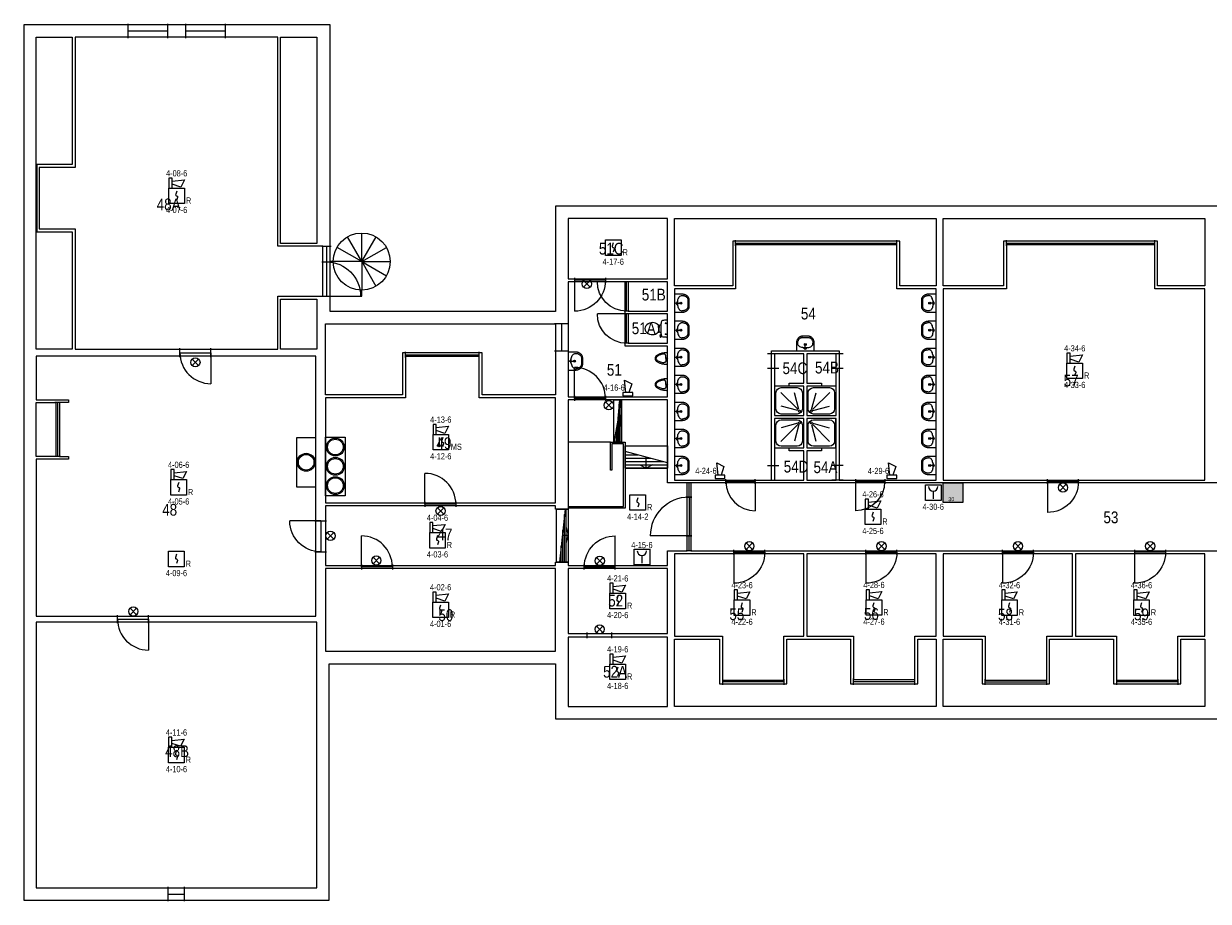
# Model space of a CAD drawing. Header units: millimetres. Extents: x 708096 to 1339077, y 428246 to 469230.
# Tile 11 of 15: x 1135958 to 1172313, y 439493 to 466418. Entities that reach past the tile are written whole.
import ezdxf
from ezdxf.enums import TextEntityAlignment as Align

# ---------------------------------------------------------------- set-up
doc = ezdxf.new("R2010")
doc.units = ezdxf.units.MM
doc.header["$LTSCALE"] = 171.31931
for name, color, linetype in [('-001 BWK', 7, 'Continuous'), ('003. HEFAS-BMI-AUTOMATISCHE MELDERS', 1, 'Continuous'), ('004. HEFAS-BMI-HANDBRANDMELDERS', 1, 'Continuous'), ('005. HEFAS-BMI-OVERIGE COMPONENTEN', 1, 'Continuous'), ('DVD-VB-V_TEXT', 7, 'Continuous')]:
    doc.layers.add(name, color=color, linetype=linetype)
doc.layers.add('DVD-VB-V-BC_Compartiment-17', color=7, linetype='Continuous', true_color=0xfce6d4)
doc.styles.add('DVD_ALG 1.8mm_RE', font='arial.ttf', dxfattribs={"height": 1.8})
doc.styles.get("Standard").update_dxf_attribs({"font": 'ARIALN.TTF'})

# ---------------------------------------------------------------- blocks, each defined once
blk = doc.blocks.new('DVDVB_32_-S-_Raam')
for p, q in [((0, -0.5), (0, 0.5)), ((1, -0.5), (1, 0.5)), ((0, 0), (1, 0))]:
    blk.add_line(p, q)
blk = doc.blocks.new('DVDVB_32_-S-_DoorgangRuimte')
for p, q in [((0, -0.5), (0, 0.5)), ((1, -0.5), (1, 0.5))]:
    blk.add_line(p, q)
blk = doc.blocks.new('DVDVB_32_-S-_DraairichtingEnkel')
blk.add_line((0, 0), (0, 1))
blk.add_arc((0, 0), 1, 0, 90)
blk = doc.blocks.new('DVDVB_74_-S-_Toilet')
for p, q in [((248, 0), (-248, 0)), ((-143, -45), (-184, -45)), ((-163, -66), (-163, -24)), ((-111, -200), (-111, -230)), ((-101, -271), (-101, -250)), ((-101, -250), (-57, -250)), ((-67, -250), (-67, -268)), ((-57, -250), (-57, -267)), ((-57, -255), (-35, -255)), ((-35, -255), (-35, -260)), ((-35, -260), (35, -260)), ((35, -255), (35, -260)), ((57, -255), (35, -255)), ((57, -250), (57, -266)), ((101, -250), (57, -250)), ((67, -250), (67, -267)), ((101, -270), (101, -250)), ((111, -230), (111, -200)), ((193, -45), (152, -45)), ((173, -65), (173, -25)), ((178, -192), (183, -206)), ((181, -202), (210, -196)), ((211, -197), (208, -187)), ((262, -216), (210, -224)), ((222, -205), (259, -200)), ((264, -204), (266, -210))]:
    blk.add_line(p, q)
for centre in [(-163, -46), (173, -46)]:
    blk.add_circle(centre, 12)
for centre, radius, start, end in [((-214, -28), 43.4, 141.7698, 181.0192), ((892, -28), 1150, 180, 186.3309), ((-217, -151), 34, 186.3309, 259.2904), ((0, 994), 1200, 259.2904, 264.6981), ((80, -457), 263, 148.9077, 230.8792), ((241, -554), 450, 146.1571, 148.9077), ((-240, -231), 129, 326.1571, 0), ((-101, -292), 20, 96.9358, 142.58), ((0, 992), 1197, 264.6981, 275.3019), ((9, -1192), 926, 84.3005, 96.9358), ((-81, -457), 263, 309.1208, 31.0923), ((99, -290), 20, 37.7817, 84.3005), ((0, 994), 1200, 275.3019, 280.7271), ((240, -231), 129, 180, 213.8429), ((-241, -554), 450, 31.0923, 33.8429), ((207, -200), 25, 195.9272, 278.4779), ((220, -196), 10, 191.8886, 277.2238), ((217, -152), 33.5, 280.7271, 353.6509), ((214, -28), 43.4, 358.9808, 38.2302), ((-893, -28), 1150, 353.6509, 0), ((260, -206), 5, 15.7398, 97.2238), ((261, -212), 5, 278.4779, 15.7398), ((0, -556), 135, 230.8792, 309.1208)]:
    blk.add_arc(centre, radius, start, end)
blk = doc.blocks.new('DVDVB_74_-S-_Urinoir')
blk.add_circle((0, -25), 25)
blk.add_open_spline([(177, 0), (0, 0), (-178, 0)], degree=2)
for points, weights, knots in [([(-178, 0), (-178, -380), (0, -380), (177, -380), (177, 0)], [1, 0.707106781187, 1, 0.707106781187, 1], [0, 0, 0, 0.25, 0.25, 0.5, 0.5, 0.5]), ([(-1, -50), (-41, -50), (-81, -50), (-140, -50), (-140, -110), (-141, -111), (-141, -113), (-140, -113), (-140, -113), (-106, -344), (-4, -350)], [1, 1, 1, 0.707106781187, 1, 1, 1, 1, 1, 0.817166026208, 0.992380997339], [0, 0, 0, 0.2, 0.2, 0.4, 0.4, 0.6, 0.6, 0.8, 0.8, 0.9958328, 0.9958328, 0.9958328]), ([(-7, -50), (32, -50), (71, -50), (72, -50), (72, -50), (132, -50), (132, -110), (132, -110), (131, -110), (131, -111), (131, -113), (132, -113), (132, -113), (99, -344), (-4, -350)], [1, 1, 1, 1, 1, 0.707106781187, 1, 1, 1, 1, 1, 1, 1, 0.817166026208, 0.992380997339], [0, 0, 0, 0.1428571, 0.1428571, 0.2857143, 0.2857143, 0.4285714, 0.4285714, 0.5714286, 0.5714286, 0.7142857, 0.7142857, 0.8571429, 0.8571429, 0.9970234, 0.9970234, 0.9970234])]:
    blk.add_rational_spline(points, weights, degree=2, knots=knots)
blk = doc.blocks.new('DVDVB_74_-S-_Wasbak')
for p, q in [((-79, -100), (79, -100)), ((0, -65), (-45, -82)), ((-37, -64), (-29, -89)), ((0, -65), (0, -153)), ((0, -65), (45, -82)), ((37, -64), (29, -89))]:
    blk.add_line(p, q)
for centre, radius in [((0, -196), 30), ((0, -196), 20), ((0, -66), 17.5)]:
    blk.add_circle(centre, radius)
blk.add_ellipse((-96, -211), major_axis=(136, 40), ratio=0.751905, start_param=1.224555, end_param=2.997882)
at = {"extrusion": (0, 0, -1)}
blk.add_ellipse((96, -211), major_axis=(-136, 40), ratio=0.751905, start_param=1.224555, end_param=2.997882, dxfattribs=at)
for points in [[(-275, 0), (-275, -118), (-275, -235)], [(275, 0), (0, 0), (-275, 0)], [(275, -236), (275, -118), (275, 0)], [(-92, -451), (0, -450), (91, -450)]]:
    blk.add_open_spline(points, degree=2)
for points in [[(-275, -235), (-270, -456), (-92, -451)], [(91, -450), (270, -456), (275, -236)]]:
    blk.add_rational_spline(points, [1, 0.707108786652, 1], degree=2)
blk.add_rational_spline([(235, -235), (231, -415), (92, -411), (92, -410), (91, -410), (0, -410), (-91, -410), (-92, -410), (-93, -411), (-231, -415), (-235, -235)], [1, 0.707108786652, 1, 1, 1, 1, 1, 1, 1, 0.707108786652, 1], degree=2, knots=[0, 0, 0, 0.2, 0.2, 0.4, 0.4, 0.6, 0.6, 0.8, 0.8, 1, 1, 1])
blk = doc.blocks.new('DVDVB_74_-S-_Aanrecht')
blk.add_lwpolyline([(0, 0), (1, 0), (1, 1), (0, 1)], close=True)
blk = doc.blocks.new('DVDVB_74_-S-_Spoelbak')
for radius in [275, 240]:
    blk.add_circle((0, 0), radius)
blk = doc.blocks.new('DVDVB_74_-S-_Douchebak')
for p, q in [((0.225, 0.95), (0.775, 0.95)), ((0.05, 0.225), (0.05, 0.775)), ((0.166, 0.209), (0.316, 0.77)), ((0.784, 0.784), (0.199, 0.199)), ((0.95, 0.775), (0.95, 0.225)), ((0.209, 0.166), (0.77, 0.316)), ((0.775, 0.05), (0.225, 0.05))]:
    blk.add_line(p, q)
at = {"flags": 128}
blk.add_lwpolyline([(0, 1), (0, 0), (1, 0), (1, 1)], close=True, dxfattribs=at)
blk.add_circle((0.15, 0.15), 0.0315)
at = {"extrusion": (0, 0, -1)}
for centre, start, end in [((-0.225, 0.775), 0, 90), ((-0.775, 0.775), 90, 180), ((-0.225, 0.225), 270, 0), ((-0.775, 0.225), 180, 270)]:
    blk.add_arc(centre, 0.175, start, end, dxfattribs=at)
blk = doc.blocks.new('DVDVB_24_-S-_Wenteltrap270')
for q in [(-0.25, 0.433), (0, 0.499), (0.25, 0.432), (-0.434, 0.25), (0.432, 0.249), (-0.501, 0), (-0.434, -0.251), (-0.25, -0.434), (0.499, 0), (0, -0.501)]:
    blk.add_line((0, 0), q)
blk.add_circle((-0.001, -0.001), 0.5)
blk = doc.blocks.new('DVDVB_24_-S-_TrapNeer')
for p, q in [((0.75, 1), (0.25, 0)), ((0.7, 0), (0.7, 0.9)), ((0.85, 0), (0.85, 1)), ((1, 0.5), (0.5, 0.5)), ((0.55, 0), (0.55, 0.6)), ((0.85, 0.65), (1, 0.5)), ((0.85, 0.35), (1, 0.5)), ((0.4, 0), (0.4, 0.3))]:
    blk.add_line(p, q)
at = {"flags": 128}
blk.add_lwpolyline([(0, 1), (1, 1), (1, 0), (0, 0)], close=True, dxfattribs=at)
blk = doc.blocks.new('DVDVB_32_-S-_Deur')
for p, q in [((0, -0.5), (0, 0.5)), ((1, -0.5), (1, 0.5)), ((0, 0), (1, 0))]:
    blk.add_line(p, q)
blk = doc.blocks.new('DVD_BSLH_001_v01')
at = {"layer": '005. HEFAS-BMI-OVERIGE COMPONENTEN', "lineweight": 0, "true_color": 0xbd3632}
h = blk.add_hatch(color=15, dxfattribs=at)
h.paths.add_polyline_path([(300, 300), (-300, 300), (-300, -300), (300, -300)])
h.paths.add_polyline_path([(1, -94), (-17, -94), (-17, 254), (0, 254), (11, 242), (11, 86), (21, 86, -11.935869), (21, 73), (11, 73), (11, -81)], flags=16)
h.paths.add_polyline_path([(103, -142, 0.121619), (140, -168, 0.053711), (184, -180, 0.091864), (215, -180, 0.003576), (246, -173), (246, -238), (210, -238, -0.093847), (162, -228, -0.11421), (132, -208, -0.070844), (117, -185, -0.066562)], flags=16)
h.paths.add_polyline_path([(-39, -78), (-42, -78, -0.414214), (-54, -66), (-54, 224, -0.414214), (-42, 237), (-39, 237, -0.414214), (-27, 224), (-27, -66, -0.414214)], flags=16)
h.paths.add_polyline_path([(54, -75, -0.140947), (99, -60, -0.186678), (156, -88, 0.0624), (189, -118, 0.067342), (246, -141, -0.194047), (194, -160, -0.184683), (135, -139, 0.00948), (93, -92, 0.112267)], flags=16)
h.paths.add_polyline_path([(-77, -78), (-80, -78, -0.414214), (-92, -66), (-92, 224, -0.414214), (-80, 237), (-77, 237, -0.414214), (-65, 224), (-65, -66, -0.414214)], flags=16)
h.paths.add_polyline_path([(-116, -78), (-118, -78, -0.414214), (-131, -66), (-131, 224, -0.414214), (-118, 237), (-116, 237, -0.414214), (-103, 224), (-103, -66, -0.414214)], flags=16)
h.paths.add_polyline_path([(-154, -78), (-157, -78, -0.414214), (-169, -66), (-169, 224, -0.414214), (-157, 237), (-154, 237, -0.414214), (-142, 224), (-142, -66, -0.414214)], flags=16)
h.paths.add_polyline_path([(-187, -202), (-202, -202), (-207, -169, -0.23251), (-208, -168, -0.130777), (-206, -167), (-182, -167, -0.065582), (-180, -167)], flags=16)
h.paths.add_polyline_path([(-180, -146), (-207, -146), (-208, 224, -0.414402), (-195, 237), (-193, 237, -0.414214), (-180, 224)], flags=16)
h.paths.add_polyline_path([(113, -7, -0.134714), (103, 55, 0.072408), (155, -3, 0.126765), (237, -42), (246, -42), (246, -109, -0.121842), (153, -64, -0.092222)], flags=16)
h.paths.add_polyline_path([(30, 73), (52, 73), (52, 50, 0.121659), (67, 50), (67, 73), (91, 73, -0.769185)], flags=0)
h.paths.add_polyline_path([(-217, -95), (-236, -95), (-246, -82), (-246, 242), (-234, 253), (-217, 253)], flags=16)
h.paths.add_polyline_path([(131, 58, -0.042192), (110, 124, 0.136872), (86, 153, -0.111668), (112, 152, -0.150949), (155, 117, 0.015659), (188, 49, 0.165104), (246, -7, -0.199323), (184, -3, -0.171723)], flags=16)
h.paths.add_polyline_path([(29, 86, -0.289048), (52, 112), (52, 86)], flags=0)
h.paths.add_polyline_path([(67, 86), (67, 112, -0.310761), (92, 86)], flags=0)
h.paths.add_polyline_path([(197, 69, -0.138123), (177, 120, -0.090327), (182, 184, 0.060954), (208, 123, 0.18753), (246, 90), (246, 23, -0.083194)], flags=16)
at = {"layer": '005. HEFAS-BMI-OVERIGE COMPONENTEN', "lineweight": 0, "true_color": 0xffffff}
h = blk.add_hatch(color=7, dxfattribs=at)
h.paths.add_polyline_path([(-217, 253), (-234, 253), (-246, 242), (-246, -82), (-236, -95), (-217, -95)])
h.paths.add_polyline_path([(-180, 224, 0.413383), (-193, 237), (-195, 237, 0.414214), (-208, 224), (-207, -146), (-180, -146)])
h.paths.add_polyline_path([(-180, -168, 0.214869), (-180, -167, 0.054343), (-182, -167), (-206, -167, 0.130777), (-208, -168, 0.23251), (-207, -169), (-202, -202), (-187, -202)])
h.paths.add_polyline_path([(-142, 224, 0.414214), (-154, 237), (-157, 237, 0.414214), (-169, 224), (-169, -66, 0.414214), (-157, -78), (-154, -78, 0.414214), (-142, -66)])
h.paths.add_polyline_path([(-103, 224, 0.414214), (-116, 237), (-118, 237, 0.414214), (-131, 224), (-131, -66, 0.414214), (-118, -78), (-116, -78, 0.414214), (-103, -66)])
h.paths.add_polyline_path([(-65, 224, 0.414214), (-77, 237), (-80, 237, 0.414214), (-92, 224), (-92, -66, 0.414214), (-80, -78), (-77, -78, 0.414214), (-65, -66)])
h.paths.add_polyline_path([(-27, 224, 0.414214), (-39, 237), (-42, 237, 0.414214), (-54, 224), (-54, -66, 0.414214), (-42, -78), (-39, -78, 0.414214), (-27, -66)])
h.paths.add_polyline_path([(11, 73), (21, 73, 11.935869), (21, 86), (11, 86), (11, 242), (0, 254), (-17, 254), (-17, -94), (1, -94), (11, -81)])
h.paths.add_polyline_path([(30, 73), (52, 73), (52, 50, 0.121659), (67, 50), (67, 73), (91, 73, -0.769185)], flags=16)
h.paths.add_polyline_path([(29, 86, -0.289048), (52, 112), (52, 86)], flags=16)
h.paths.add_polyline_path([(67, 86), (67, 112, -0.310761), (92, 86)], flags=16)
h.paths.add_polyline_path([(246, 90, -0.18753), (208, 123, -0.060954), (182, 184, 0.090327), (177, 120, 0.138123), (197, 69, 0.083194), (246, 23)])
h.paths.add_polyline_path([(188, 49, -0.015659), (155, 117, 0.150949), (112, 152, 0.111668), (86, 153, -0.136872), (110, 124, 0.042192), (131, 58, 0.171723), (184, -3, 0.199323), (246, -7, -0.165104)])
h.paths.add_polyline_path([(246, -42), (237, -42, -0.126765), (155, -3, -0.072408), (103, 55, 0.134714), (113, -7, 0.092222), (153, -64, 0.121842), (246, -109)])
h.paths.add_polyline_path([(156, -88, 0.186678), (99, -60, 0.140947), (54, -75, -0.112267), (93, -92, -0.00948), (135, -139, 0.184683), (194, -160, 0.194047), (246, -141, -0.067342), (189, -118, -0.0624)])
h.paths.add_polyline_path([(246, -173, -0.003576), (215, -180, -0.091864), (184, -180, -0.053711), (140, -168, -0.121619), (103, -142, 0.066562), (117, -185, 0.070844), (132, -208, 0.11421), (162, -228, 0.093847), (210, -238), (246, -238)])
at = {"layer": '005. HEFAS-BMI-OVERIGE COMPONENTEN', "color": 15, "lineweight": 0, "true_color": 0xbd3632}
blk.add_lwpolyline([(-300, 300), (300, 300), (300, -300), (-300, -300)], close=True, dxfattribs=at)
blk = doc.blocks.new('*U140')
at = {"layer": '003. HEFAS-BMI-AUTOMATISCHE MELDERS', "color": 1, "linetype": 'Continuous'}
blk.add_line((-170, -170), (-170, 170), dxfattribs=at)
blk.add_lwpolyline([(-170, -170), (-170, 170), (170, 170), (170, -170)], close=True, dxfattribs=at)
at = {"layer": '004. HEFAS-BMI-HANDBRANDMELDERS', "color": 1, "linetype": 'Continuous'}
blk.add_line((-1, 34), (-1, -136), dxfattribs=at)
blk.add_lwpolyline([(-170, 170), (170, 170), (170, -170), (-170, -170)], close=True, dxfattribs=at)
blk.add_arc((-1, 135), 101, 180, 0, dxfattribs=at)
at = {"layer": '003. HEFAS-BMI-AUTOMATISCHE MELDERS'}
blk.add_attdef('COMPONENTNUMMER', text='', height=135, dxfattribs=at).set_placement((-1, 263), align=Align.MIDDLE_CENTER)
blk = doc.blocks.new('*U58')
at = {"layer": '003. HEFAS-BMI-AUTOMATISCHE MELDERS', "color": 1, "linetype": 'Continuous'}
blk.add_line((-170, -170), (-170, 170), dxfattribs=at)
blk.add_lwpolyline([(-170, -170), (-170, 170), (170, 170), (170, -170)], close=True, dxfattribs=at)
at = {"layer": '004. HEFAS-BMI-HANDBRANDMELDERS', "color": 1, "linetype": 'Continuous'}
blk.add_line((-1, 34), (-1, -136), dxfattribs=at)
blk.add_lwpolyline([(-170, 170), (170, 170), (170, -170), (-170, -170)], close=True, dxfattribs=at)
blk.add_arc((-1, 135), 101, 180, 0, dxfattribs=at)
at = {"layer": '003. HEFAS-BMI-AUTOMATISCHE MELDERS'}
blk.add_attdef('COMPONENTNUMMER', text='', height=135, dxfattribs=at).set_placement((0, -308), align=Align.MIDDLE_CENTER)
blk = doc.blocks.new('*U74')
at = {"layer": '003. HEFAS-BMI-AUTOMATISCHE MELDERS', "color": 1, "linetype": 'Continuous'}
blk.add_lwpolyline([(-170, -170), (-170, 170), (170, 170), (170, -170)], close=True, dxfattribs=at)
blk.add_lwpolyline([(1, 105), (-21, 34, 0.457698), (0, 0, -0.462378), (21, -34), (-2, -102)], format="xyb", dxfattribs=at)
at = {"layer": '003. HEFAS-BMI-AUTOMATISCHE MELDERS', "insert": (261, -170), "char_height": 135, "width": 490.19, "attachment_point": 8}
blk.add_mtext('R', dxfattribs=at)
at = {"layer": '003. HEFAS-BMI-AUTOMATISCHE MELDERS'}
blk.add_attdef('COMPONENTNUMMER', text='', height=135, dxfattribs=at).set_placement((0, -308), align=Align.MIDDLE_CENTER)
blk = doc.blocks.new('*U85')
at = {"layer": '003. HEFAS-BMI-AUTOMATISCHE MELDERS', "color": 1, "linetype": 'Continuous'}
for points in [[(-170, 170), (-98, 170), (-98, 387), (-170, 387)], [(-170, -170), (-170, 170), (170, 170), (170, -170)]]:
    blk.add_lwpolyline(points, close=True, dxfattribs=at)
blk.add_lwpolyline([(-98, 319), (170, 348), (91, 191), (-98, 255)], dxfattribs=at)
blk.add_lwpolyline([(1, 105), (-21, 34, 0.457698), (0, 0, -0.462378), (21, -34), (-2, -102)], format="xyb", dxfattribs=at)
at = {"layer": '003. HEFAS-BMI-AUTOMATISCHE MELDERS', "insert": (261, -170), "char_height": 135, "width": 490.19, "attachment_point": 8}
blk.add_mtext('R', dxfattribs=at)
at = {"layer": '003. HEFAS-BMI-AUTOMATISCHE MELDERS'}
for tag, p in [('COMPONENTNUMMER2', (0, 493)), ('COMPONENTNUMMER', (0, -308))]:
    blk.add_attdef(tag, text='', height=135, dxfattribs=at).set_placement(p, align=Align.MIDDLE_CENTER)
blk = doc.blocks.new('NEVENINDICATOR')
at = {"color": 1, "linetype": 'Continuous'}
for p, q in [((-120, -120), (120, 120)), ((-120, 120), (120, -120))]:
    blk.add_line(p, q, dxfattribs=at)
blk.add_circle((0, 0), 170, dxfattribs=at)
blk = doc.blocks.new('A$C1404348D')
at = {"xscale": 0.7895648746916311, "yscale": 0.7895648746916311, "zscale": 0.7895648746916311}
blk.add_blockref('NEVENINDICATOR', (0, 0), dxfattribs=at)
blk = doc.blocks.new('*U55')
at = {"layer": '003. HEFAS-BMI-AUTOMATISCHE MELDERS', "xscale": 0.75, "yscale": 0.75, "zscale": 0.75}
blk.add_blockref('A$C1404348D', (0, 0), dxfattribs=at)
blk = doc.blocks.new('*U142')
at = {"layer": '003. HEFAS-BMI-AUTOMATISCHE MELDERS', "color": 1, "linetype": 'Continuous'}
blk.add_lwpolyline([(-170, 170), (-98, 170), (-98, 387), (-170, 387)], close=True, dxfattribs=at)
blk.add_lwpolyline([(-98, 319), (170, 348), (91, 191), (-98, 255)], dxfattribs=at)
at = {"layer": '003. HEFAS-BMI-AUTOMATISCHE MELDERS'}
blk.add_attdef('COMPONENTNUMMER2', text='', height=135, dxfattribs=at).set_placement((-7, 569), align=Align.MIDDLE_CENTER)
blk = doc.blocks.new('*U141')
at = {"layer": '003. HEFAS-BMI-AUTOMATISCHE MELDERS', "color": 1, "linetype": 'Continuous'}
blk.add_lwpolyline([(-170, 170), (-98, 170), (-98, 387), (-170, 387)], close=True, dxfattribs=at)
blk.add_lwpolyline([(-98, 319), (170, 348), (91, 191), (-98, 255)], dxfattribs=at)
at = {"layer": '003. HEFAS-BMI-AUTOMATISCHE MELDERS'}
blk.add_attdef('COMPONENTNUMMER2', text='', height=135, dxfattribs=at).set_placement((-4, 586), align=Align.MIDDLE_CENTER)
blk = doc.blocks.new('*U116')
at = {"layer": '003. HEFAS-BMI-AUTOMATISCHE MELDERS', "color": 1, "linetype": 'Continuous'}
blk.add_lwpolyline([(-170, 170), (-98, 170), (-98, 387), (-170, 387)], close=True, dxfattribs=at)
blk.add_lwpolyline([(-98, 319), (170, 348), (91, 191), (-98, 255)], dxfattribs=at)
at = {"layer": '003. HEFAS-BMI-AUTOMATISCHE MELDERS'}
blk.add_attdef('COMPONENTNUMMER2', text='', height=135, dxfattribs=at).set_placement((8, 577), align=Align.MIDDLE_CENTER)
blk = doc.blocks.new('*U87')
at = {"layer": '003. HEFAS-BMI-AUTOMATISCHE MELDERS', "color": 1, "linetype": 'Continuous'}
blk.add_line((-39, 105), (-39, -54), dxfattribs=at)
for points in [[(-170, 170), (-98, 170), (-98, 387), (-170, 387)], [(-170, -170), (-170, 170), (170, 170), (170, -170)]]:
    blk.add_lwpolyline(points, close=True, dxfattribs=at)
blk.add_lwpolyline([(-98, 319), (170, 348), (91, 191), (-98, 255)], dxfattribs=at)
blk.add_lwpolyline([(41, 105), (19, 34, 0.457698), (40, 0, -0.462378), (61, -34), (38, -102)], format="xyb", dxfattribs=at)
blk.add_circle((-40, -78), 24.3, dxfattribs=at)
at = {"layer": '003. HEFAS-BMI-AUTOMATISCHE MELDERS', "insert": (339, -170), "char_height": 135, "width": 490.19, "attachment_point": 8}
blk.add_mtext('MS', dxfattribs=at)
at = {"layer": '003. HEFAS-BMI-AUTOMATISCHE MELDERS'}
for tag, p in [('COMPONENTNUMMER2', (0, 493)), ('COMPONENTNUMMER', (0, -308))]:
    blk.add_attdef(tag, text='', height=135, dxfattribs=at).set_placement(p, align=Align.MIDDLE_CENTER)

msp = doc.modelspace()

# ---------------------------------------------------------------- linework, layer by layer
at = {"layer": '-001 BWK'}
for p, q in [((1145457, 459118), (1145363, 459118)), ((1146333, 458058), (1146333, 458246)), ((1145363, 458058), (1146333, 458058)), ((1154303, 454878), (1154073, 453578)), ((1153963, 453578), (1152663, 453578)), ((1153963, 452720), (1153963, 453578)), ((1153963, 453578), (1154413, 453578)), ((1154368, 453533), (1154008, 453533)), ((1154008, 453533), (1154008, 452720)), ((1154368, 451603), (1154368, 453533)), ((1154413, 453578), (1154413, 451558)), ((1154008, 452720), (1153963, 452720)), ((1154413, 452778), (1155713, 452778)), ((1152663, 451603), (1154368, 451603)), ((1154413, 451558), (1152663, 451558))]:
    msp.add_line(p, q, dxfattribs=at)
for points in [[(1135958, 466388), (1135958, 439523), (1145333, 439523), (1145333, 446783), (1152283, 446783), (1152283, 445088), (1200718, 445088), (1200718, 448638), (1206078, 448638), (1206078, 441963), (1215453, 441963), (1215453, 459868), (1206078, 459868), (1206078, 456263), (1200718, 456263), (1200718, 460823), (1152283, 460823), (1152283, 457588), (1145363, 457588), (1145363, 466388)], [(1137448, 456433), (1136338, 456433), (1136338, 466008), (1137448, 466008), (1137448, 462098), (1136363, 462098), (1136363, 460033), (1137448, 460033)], [(1137538, 466008), (1137538, 462008), (1136438, 462008), (1136438, 460123), (1137538, 460123), (1137538, 456433), (1143753, 456433), (1143753, 458058), (1145134, 458058), (1145134, 459588), (1143753, 459588), (1143753, 466008)], [(1143843, 459678), (1143843, 466008), (1144953, 466008), (1144953, 459678)], [(1152663, 460443), (1152663, 458593), (1155713, 458593), (1155713, 460443)], [(1157718, 458378), (1155933, 458378), (1155933, 460443), (1163958, 460443), (1163958, 458378), (1162848, 458378), (1162848, 459743), (1157718, 459743)], [(1164178, 458378), (1164178, 460443), (1172203, 460443), (1172203, 458378), (1170758, 458378), (1170758, 459743), (1166028, 459743), (1166028, 458378)], [(1155933, 458288), (1155933, 452418), (1158911, 452418), (1158911, 456378), (1160981, 456378), (1160981, 452418), (1163958, 452418), (1163958, 458288), (1162758, 458288), (1162758, 459629), (1157808, 459629), (1157808, 458288)], [(1164178, 452418), (1172203, 452418), (1172203, 458288), (1170668, 458288), (1170668, 459629), (1166118, 459629), (1166118, 458288), (1164178, 458288)], [(1152663, 458503), (1152663, 454968), (1155713, 454968), (1155713, 456523), (1154413, 456523), (1154413, 458503)], [(1155713, 457603), (1155713, 458503), (1154513, 458503), (1154513, 457603)], [(1144953, 456433), (1143843, 456433), (1143843, 457968), (1144953, 457968)], [(1155713, 456613), (1155713, 457513), (1154513, 457513), (1154513, 456613)], [(1147588, 455028), (1145223, 455028), (1145223, 457208), (1152283, 457208), (1152283, 455028), (1150028, 455028), (1150028, 456318), (1147588, 456318)], [(1159901, 454398), (1159901, 455298), (1159451, 455298), (1159451, 455388), (1159901, 455388), (1159901, 456288), (1159001, 456288), (1159001, 454398)], [(1159991, 454398), (1160891, 454398), (1160891, 456288), (1159991, 456288), (1159991, 455388), (1160441, 455388), (1160441, 455298), (1159991, 455298)], [(1136338, 456213), (1136338, 454883), (1137338, 454883), (1137338, 454793), (1137062, 454793), (1137062, 453143), (1137338, 453143), (1137338, 453053), (1136338, 453053), (1136338, 448243), (1144927, 448243), (1144927, 456213)], [(1145223, 454938), (1145223, 451718), (1152283, 451718), (1152283, 454938), (1149938, 454938), (1149938, 456204), (1147678, 456204), (1147678, 454938)], [(1145223, 451628), (1145223, 449798), (1152283, 449798), (1152283, 449898), (1152663, 449898), (1152663, 449798), (1155713, 449798), (1155713, 450248), (1156319, 450248), (1156319, 452328), (1155713, 452328), (1155713, 454878), (1152663, 454878), (1152663, 451528), (1152283, 451528), (1152283, 451628)], [(1136948, 453143), (1136338, 453143), (1136338, 454793), (1136948, 454793)], [(1159901, 453408), (1159901, 454308), (1159001, 454308), (1159001, 452418), (1159901, 452418), (1159901, 453318), (1159451, 453318), (1159451, 453408)], [(1159991, 452418), (1160891, 452418), (1160891, 454308), (1159991, 454308), (1159991, 453408), (1160441, 453408), (1160441, 453318), (1159991, 453318)], [(1156435, 450248), (1180501, 450248), (1180501, 452328), (1156435, 452328)], [(1155933, 450158), (1155933, 447623), (1157403, 447623), (1157403, 446282), (1159288, 446282), (1159288, 447623), (1159900, 447623), (1159900, 450158)], [(1159990, 450158), (1159990, 447623), (1161423, 447623), (1161423, 446297), (1163308, 446297), (1163308, 447623), (1163958, 447623), (1163958, 450158)], [(1164178, 450158), (1164178, 447623), (1165468, 447623), (1165468, 446282), (1167353, 446282), (1167353, 447623), (1168145, 447623), (1168145, 450158)], [(1168235, 450158), (1168235, 447623), (1169498, 447623), (1169498, 446282), (1171383, 446282), (1171383, 447623), (1172203, 447623), (1172203, 450158)], [(1145223, 447163), (1152283, 447163), (1152283, 449708), (1145223, 449708)], [(1152663, 449708), (1152663, 447708), (1155713, 447708), (1155713, 449708)], [(1144953, 448058), (1136338, 448058), (1136338, 439903), (1144953, 439903)], [(1152663, 447598), (1152663, 445468), (1155713, 445468), (1155713, 447598)], [(1163958, 445468), (1155933, 445468), (1155933, 447533), (1157313, 447533), (1157313, 446168), (1159378, 446168), (1159378, 447533), (1161333, 447533), (1161333, 446168), (1163398, 446168), (1163398, 447533), (1163958, 447533)], [(1172203, 445468), (1164178, 445468), (1164178, 447533), (1165378, 447533), (1165378, 446168), (1167443, 446168), (1167443, 447533), (1169408, 447533), (1169408, 446168), (1171473, 446168), (1171473, 447533), (1172203, 447533)]]:
    msp.add_lwpolyline(points, close=True, dxfattribs=at)

# ---------------------------------------------------------------- block references
for name, p, xscale, yscale in [('DVDVB_32_-S-_Raam', (1139166, 466198), 1219.970742, 440), ('DVDVB_32_-S-_Raam', (1140936, 466198), 1220.031285, 440), ('DVDVB_32_-S-_Raam', (1157808, 459686), 4950.012207, 174), ('DVDVB_32_-S-_Raam', (1166118, 459686), 4549.987793, 174), ('DVDVB_32_-S-_DraairichtingEnkel', (1152863, 458548), 950.0121996, -950.0121996), ('DVDVB_32_-S-_Deur', (1140753, 456323), 950.0121784, 280), ('DVDVB_32_-S-_Raam', (1147678, 456261), 2260.009766, 174), ('DVDVB_32_-S-_DraairichtingEnkel', (1152863, 454923), 950.0121539, 950.0121539), ('DVDVB_74_-S-_Douchebak', (1159991, 454398), 899.9928836, 899.9928836), ('DVDVB_24_-S-_TrapNeer', (1154073, 453578), 230, 1300), ('DVDVB_32_-S-_DraairichtingEnkel', (1148273, 451673), 950.01213, 950.01213), ('DVDVB_32_-S-_Deur', (1157510, 452373), 899.963471, 150), ('DVDVB_32_-S-_DraairichtingEnkel', (1161481, 452373), 899.9633598, -899.9633598), ('DVDVB_32_-S-_Deur', (1167378, 452373), 950.0122772, 150), ('DVDVB_32_-S-_DraairichtingEnkel', (1167378, 452373), 950.0122772, -950.0122772), ('DVDVB_24_-S-_TrapNeer', (1152313, 449898), 350, 1630), ('DVDVB_32_-S-_DraairichtingEnkel', (1146323, 449753), 950.0122352, 950.0122352), ('DVDVB_32_-S-_Deur', (1157753, 450203), 950.0121752, 150), ('DVDVB_32_-S-_DraairichtingEnkel', (1157753, 450203), 950.0121752, -950.0121752), ('DVDVB_32_-S-_Deur', (1161808, 450203), 950.0122649, 150), ('DVDVB_32_-S-_DraairichtingEnkel', (1161808, 450203), 950.0122649, -950.0122649), ('DVDVB_32_-S-_Deur', (1165998, 450203), 950.0115477, 150), ('DVDVB_32_-S-_DraairichtingEnkel', (1165998, 450203), 950.0115477, -950.0115477), ('DVDVB_32_-S-_DraairichtingEnkel', (1170053, 450203), 950.0121126, -950.0121126), ('DVDVB_32_-S-_Deur', (1153163, 449753), 949.9512077, 150), ('DVDVB_32_-S-_Deur', (1138838, 448151), 950.0120464, 245), ('DVDVB_32_-S-_DoorgangRuimte', (1153253, 447653), 760.0097868, 170), ('DVDVB_32_-S-_Raam', (1161423, 446233), 1885.009766, 189), ('DVDVB_32_-S-_Raam', (1165468, 446225), 1884.94873, 174), ('DVDVB_32_-S-_Raam', (1140395, 439713), 499.9998026, 440)]:
    msp.add_blockref(name, p, dxfattribs=dict(at, xscale=xscale, yscale=yscale))
for name, p, xscale, yscale, rotation in [('DVDVB_24_-S-_Wenteltrap270', (1146333, 459118), 1749.992371, 1749.992371, 270), ('DVDVB_32_-S-_Raam', (1145249, 459588), 480.0109404, 289, 270), ('DVDVB_32_-S-_Deur', (1145249, 459108), 1049.988101, 289, 270), ('DVDVB_32_-S-_DraairichtingEnkel', (1145249, 458058), 1049.988101, -1049.988101, 90), ('DVDVB_32_-S-_Deur', (1153813, 458548), 950.0121996, 150, 180), ('DVDVB_32_-S-_DraairichtingEnkel', (1154463, 458503), 899.9938679, -899.9938679, 270), ('DVDVB_32_-S-_Deur', (1154463, 457603), 899.9938679, 160, 90), ('DVDVB_74_-S-_Wasbak', (1155933, 457843), 0.9999936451, 0.9999936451, 90), ('DVDVB_74_-S-_Wasbak', (1163958, 457843), 0.9999936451, 0.9999936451, 270), ('DVDVB_32_-S-_DraairichtingEnkel', (1154463, 457513), 899.9938753, -899.9938753, 270), ('DVDVB_32_-S-_Deur', (1154463, 456613), 899.9938753, 160, 90), ('DVDVB_32_-S-_Raam', (1152473, 456368), 839.9963541, 440, 90), ('DVDVB_74_-S-_Toilet', (1155713, 457063), 0.9999936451, 0.9999936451, 270), ('DVDVB_74_-S-_Wasbak', (1155933, 457013), 0.9999936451, 0.9999936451, 90), ('DVDVB_74_-S-_Wasbak', (1163958, 457013), 0.9999936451, 0.9999936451, 270), ('DVDVB_74_-S-_Wasbak', (1159946, 456378), 0.9999936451, 0.9999936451, 180), ('DVDVB_32_-S-_DraairichtingEnkel', (1141703, 456323), 950.0121784, 950.0121784, 180), ('DVDVB_74_-S-_Wasbak', (1152663, 456068), 0.9999936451, 0.9999936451, 90), ('DVDVB_74_-S-_Urinoir', (1155713, 456146), 0.9999936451, 0.9999936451, 270), ('DVDVB_74_-S-_Wasbak', (1155933, 456183), 0.9999936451, 0.9999936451, 90), ('DVDVB_32_-S-_DoorgangRuimte', (1158956, 455838), 449.9964418, 349.9977758, 90), ('DVDVB_32_-S-_DoorgangRuimte', (1160936, 455838), 449.9964418, 349.9977758, 90), ('DVDVB_74_-S-_Wasbak', (1163958, 456183), 0.9999936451, 0.9999936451, 270), ('DVDVB_74_-S-_Wasbak', (1155933, 455353), 0.9999936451, 0.9999936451, 90), ('DVDVB_74_-S-_Wasbak', (1163958, 455353), 0.9999936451, 0.9999936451, 270), ('DVDVB_74_-S-_Urinoir', (1155713, 455346), 0.9999936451, 0.9999936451, 270), ('DVDVB_74_-S-_Douchebak', (1159901, 454398), 899.9928836, 899.9928836, 90), ('DVDVB_32_-S-_Deur', (1153813, 454923), 950.0121539, 150, 180), ('DVDVB_32_-S-_Raam', (1137005, 453143), 1649.993896, 174, 90), ('DVDVB_74_-S-_Wasbak', (1155933, 454523), 0.9999936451, 0.9999936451, 90), ('DVDVB_74_-S-_Wasbak', (1163958, 454523), 0.9999936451, 0.9999936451, 270), ('DVDVB_74_-S-_Douchebak', (1159901, 454308), 899.9928836, 899.9928836, 180), ('DVDVB_74_-S-_Douchebak', (1159991, 454308), 899.9928836, 893.9951662, 270), ('DVDVB_74_-S-_Aanrecht', (1144927, 453713), 600, 1500, 180), ('DVDVB_74_-S-_Aanrecht', (1145223, 451938), 1800, -600, 90), ('DVDVB_74_-S-_Wasbak', (1155933, 453693), 0.9999936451, 0.9999936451, 90), ('DVDVB_74_-S-_Wasbak', (1163958, 453693), 0.9999936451, 0.9999936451, 270), ('DVDVB_24_-S-_TrapNeer', (1154413, 453468), 690, 1300, 270), ('DVDVB_74_-S-_Wasbak', (1155933, 452863), 0.9999936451, 0.9999936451, 90), ('DVDVB_74_-S-_Wasbak', (1163958, 452863), 0.9999936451, 0.9999936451, 270), ('DVDVB_32_-S-_DoorgangRuimte', (1158956, 452868), 449.9964418, 349.9977758, 270), ('DVDVB_32_-S-_DoorgangRuimte', (1160934, 452418), 449.9964418, 349.9977758, 90), ('DVDVB_32_-S-_Raam', (1156377, 451892), 436.0046445, 176, 90), ('DVDVB_32_-S-_DraairichtingEnkel', (1158410, 452373), 899.963471, 899.963471, 180), ('DVDVB_32_-S-_Deur', (1162381, 452373), 899.9633598, 150, 180), ('DVDVB_32_-S-_Deur', (1149223, 451673), 950.01213, 150, 180), ('DVDVB_32_-S-_DraairichtingEnkel', (1156377, 450702), 1189.971969, 1189.971969, 90), ('DVDVB_32_-S-_Deur', (1156377, 451892), 1189.971969, 176, 270), ('DVDVB_32_-S-_DraairichtingEnkel', (1145075, 451163), 949.9816879, -949.9816879, 270), ('DVDVB_32_-S-_Deur', (1145075, 451163), 949.9816879, 356, 270), ('DVDVB_32_-S-_DraairichtingEnkel', (1154113, 449753), 949.9512077, -949.9512077, 180), ('DVDVB_32_-S-_Raam', (1156377, 450248), 454.0100209, 176, 90), ('DVDVB_32_-S-_Deur', (1171003, 450203), 950.0121126, 150, 180), ('DVDVB_32_-S-_Deur', (1147273, 449753), 950.0122352, 150, 180), ('DVDVB_32_-S-_DraairichtingEnkel', (1139788, 448151), 950.0120464, 950.0120464, 180), ('DVDVB_32_-S-_Raam', (1159288, 446225), 1885.009766, 174, 180), ('DVDVB_32_-S-_Raam', (1171383, 446225), 1885.009766, 174, 180)]:
    msp.add_blockref(name, p, dxfattribs=dict(at, xscale=xscale, yscale=yscale, rotation=rotation))
for p in [(1145523, 453430), (1144627, 452963), (1145523, 452838), (1145523, 452246)]:
    msp.add_blockref('DVDVB_74_-S-_Spoelbak', p, dxfattribs=at)
at = {"layer": '003. HEFAS-BMI-AUTOMATISCHE MELDERS', "xscale": 1.403670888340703, "yscale": 1.403670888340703, "zscale": 1.403670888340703}
for name, p, values in [('*U85', (1140653, 461136), {'COMPONENTNUMMER': '4-07-6', 'COMPONENTNUMMER2': '4-08-6'}), ('*U74', (1154051, 459548), {'COMPONENTNUMMER': '4-17-6'}), ('*U85', (1168214, 455767), {'COMPONENTNUMMER': '4-33-6', 'COMPONENTNUMMER2': '4-34-6'}), ('*U87', (1148759, 453579), {'COMPONENTNUMMER': '4-12-6', 'COMPONENTNUMMER2': '4-13-6'}), ('*U85', (1140713, 452193), {'COMPONENTNUMMER': '4-05-6', 'COMPONENTNUMMER2': '4-06-6'}), ('*U58', (1163872, 452030), {'COMPONENTNUMMER': '4-30-6'}), ('*U74', (1154804, 451728), {'COMPONENTNUMMER': '4-14-2'}), ('*U85', (1162022, 451288), {'COMPONENTNUMMER': '4-25-6', 'COMPONENTNUMMER2': '4-26-6'}), ('*U85', (1148657, 450570), {'COMPONENTNUMMER': '4-03-6', 'COMPONENTNUMMER2': '4-04-6'}), ('*U140', (1154933, 450054), {'COMPONENTNUMMER': '4-15-6'}), ('*U74', (1140646, 449996), {'COMPONENTNUMMER': '4-09-6'}), ('*U85', (1154188, 448708), {'COMPONENTNUMMER': '4-20-6', 'COMPONENTNUMMER2': '4-21-6'}), ('*U85', (1148753, 448436), {'COMPONENTNUMMER': '4-01-6', 'COMPONENTNUMMER2': '4-02-6'}), ('*U85', (1158003, 448501), {'COMPONENTNUMMER': '4-22-6', 'COMPONENTNUMMER2': '4-23-6'}), ('*U85', (1162052, 448506), {'COMPONENTNUMMER': '4-27-6', 'COMPONENTNUMMER2': '4-28-6'}), ('*U85', (1166212, 448501), {'COMPONENTNUMMER': '4-31-6', 'COMPONENTNUMMER2': '4-32-6'}), ('*U85', (1170264, 448501), {'COMPONENTNUMMER': '4-35-6', 'COMPONENTNUMMER2': '4-36-6'}), ('*U85', (1154188, 446533), {'COMPONENTNUMMER': '4-18-6', 'COMPONENTNUMMER2': '4-19-6'}), ('*U85', (1140646, 443981), {'COMPONENTNUMMER': '4-10-6', 'COMPONENTNUMMER2': '4-11-6'})]:
    msp.add_blockref(name, p, dxfattribs=at).add_auto_attribs(values)
for p in [(1153240, 458435), (1141228, 456027), (1153915, 454713), (1167853, 452187), (1148753, 451469), (1145372, 450707), (1158228, 450389), (1162283, 450389), (1166473, 450389), (1170528, 450389), (1146782, 449948), (1153638, 449939), (1139324, 448386), (1153633, 447839)]:
    msp.add_blockref('*U55', p, dxfattribs=at)
at = {"layer": '003. HEFAS-BMI-AUTOMATISCHE MELDERS'}
ref = msp.add_blockref('*U116', (1154889, 455244), dxfattribs=dict(at, xscale=1.403670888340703, yscale=1.403670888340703, zscale=1.403670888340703, rotation=90))
ref.add_attrib('COMPONENTNUMMER2', '4-16-6', dxfattribs={"height": 189.5}).set_placement((1154080, 455255), align=Align.MIDDLE_CENTER)
ref = msp.add_blockref('*U141', (1157718, 452706), dxfattribs=dict(at, xscale=1.403670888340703, yscale=1.403670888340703, zscale=1.403670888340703, rotation=90))
ref.add_attrib('COMPONENTNUMMER2', '4-24-6', dxfattribs={"height": 189.5}).set_placement((1156896, 452700), align=Align.MIDDLE_CENTER)
ref = msp.add_blockref('*U142', (1162990, 452706), dxfattribs=dict(at, xscale=1.403670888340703, yscale=1.403670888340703, zscale=1.403670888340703, rotation=90))
ref.add_attrib('COMPONENTNUMMER2', '4-29-6', dxfattribs={"height": 189.5}).set_placement((1162191, 452696), align=Align.MIDDLE_CENTER)
at = {"layer": 'DVD-VB-V-BC_Compartiment-17'}
ref = msp.add_blockref('DVD_BSLH_001_v01', (1164478, 452028), dxfattribs=at)
ref.add_attrib('$SLANGLENGTE', '30', (1164334, 451769), dxfattribs={"layer": 'DVD-VB-V_TEXT', "lineweight": 5, "height": 120, "style": 'DVD_ALG 1.8mm_RE'})

# ---------------------------------------------------------------- texts
at = {"layer": '-001 BWK'}
for s, p in [('48A', (1140040, 460694)), ('51C', (1153611, 459337)), ('51B', (1154927, 457926)), ('54', (1159810, 457345)), ('51A', (1154619, 456893)), ('51', (1153856, 455619)), ('54C', (1159247, 455669)), ('54B', (1160243, 455687)), ('57', (1167875, 455292)), ('49', (1148626, 453367)), ('54D', (1159283, 452648)), ('54A', (1160198, 452631)), ('48', (1140209, 451325)), ('53', (1169095, 451093)), ('47', (1148657, 450570)), ('52', (1153897, 448538)), ('50', (1148684, 448094)), ('55', (1157615, 448120)), ('56', (1161744, 448128)), ('58', (1165859, 448110)), ('59', (1170034, 448114)), ('52A', (1153740, 446356)), ('48B', (1140299, 443916))]:
    msp.add_text(s, height=360, dxfattribs=at).set_placement(p)

doc.saveas('drawing.dxf')
